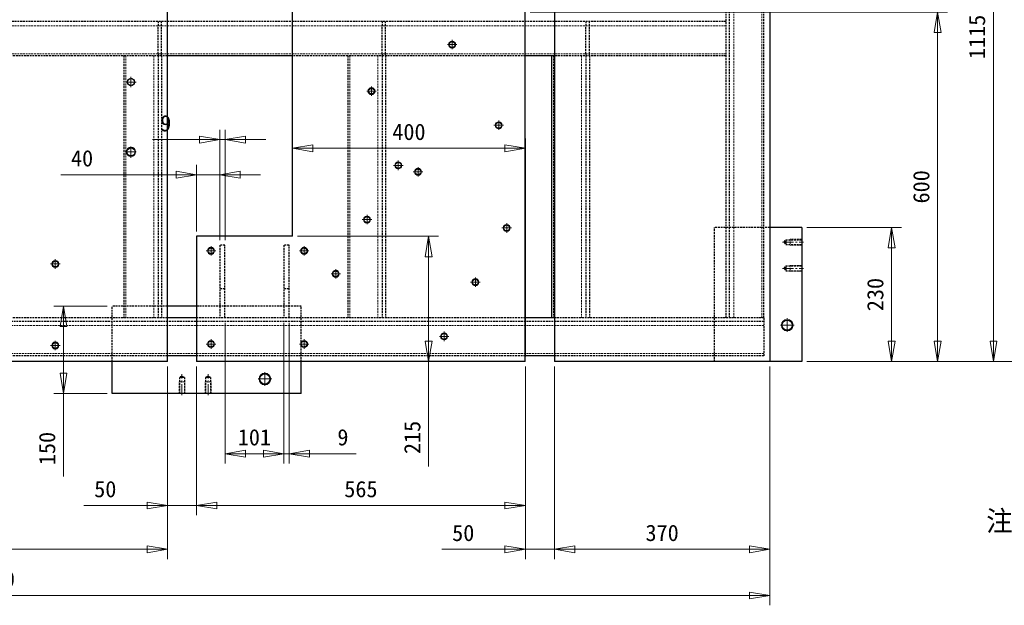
# Model space of a CAD drawing. Header units: millimetres. Extents: x -62 to 6744, y -106 to 4796.
# Tile 8 of 22: x 3481 to 5173, y 1125 to 2131. Entities that reach past the tile are written whole.
import ezdxf

# ---------------------------------------------------------------- set-up
doc = ezdxf.new("R2010")
doc.units = ezdxf.units.MM
doc.linetypes.add('CENTER2', pattern=[28.575, 19.05, -3.175, 3.175, -3.175])
doc.linetypes.add('HIDDEN2', pattern=[4.7625, 3.175, -1.5875])
doc.layers.get('0').update_dxf_attribs({"color": 157, "lineweight": 0})
doc.layers.add('2', color=176, linetype='Continuous', lineweight=0)
doc.styles.add('Default', font='txt')
doc.styles.add('JIS', font='txt')
doc.dimstyles.new('Default', dxfattribs={"dimtxt": 3.5, "dimasz": 4.375, "dimexe": 2.1, "dimexo": 1.05, "dimgap": 1.75, "dimtad": 1, "dimdsep": 46, "dimtxsty": 'Default', "dimblk": 'CLOSED', "dimcen": 0.09, "dimclrt": 13, "dimadec": 0, "dimazin": 0, "dimtfac": 0.4, "dimtdec": 3, "dimtmove": 0, "dimatfit": 3, "dimldrblk": 'CLOSED', "dimfxl": 10.01, "dimtolj": 1, "dimarcsym": 0})

# ---------------------------------------------------------------- blocks, each defined once
blk = doc.blocks.new('_Closed')
at = {"color": 0, "linetype": 'ByBlock', "lineweight": -2}
for p, q in [((-1, 0.166667), (0, 0)), ((-1, 0.166667), (-1, -0.166667)), ((0, 0), (-1, -0.166667)), ((0, 0), (-1, 0))]:
    blk.add_line(p, q, dxfattribs=at)
blk = doc.blocks.new('*D4')
at = {"color": 0, "linetype": 'Continuous', "lineweight": -2}
for p, q in [((4400, 1535.4), (4400, 1204.5)), ((4770, 1535.4), (4770, 1204.5)), ((4735, 1221.3), (4435, 1221.3))]:
    blk.add_line(p, q, dxfattribs=at)
at = {"layer": 'Defpoints', "color": 0}
for p in [(4400, 1543.8), (4770, 1543.8), (4400, 1221.3)]:
    blk.add_point(p, dxfattribs=at)
at = {"color": 0, "lineweight": -2, "xscale": 35, "yscale": 35, "zscale": 35, "rotation": 180}
blk.add_blockref('_Closed', (4400, 1221.3), dxfattribs=at)
at = {"color": 0, "lineweight": -2, "xscale": 35, "yscale": 35, "zscale": 35}
blk.add_blockref('_Closed', (4770, 1221.3), dxfattribs=at)
at = {"color": 13, "lineweight": 0, "insert": (4585, 1249.3), "char_height": 28, "attachment_point": 5, "style": 'Default'}
blk.add_mtext('\\A1;370', dxfattribs=at)
blk = doc.blocks.new('*D5')
at = {"color": 0, "linetype": 'Continuous', "lineweight": -2}
for p, q in [((4350, 1535.4), (4350, 1204.5)), ((4400, 1535.4), (4400, 1204.5)), ((4350, 1221.3), (4206.6, 1221.3)), ((4315, 1221.3), (4280, 1221.3)), ((4350, 1221.3), (4400, 1221.3)), ((4435, 1221.3), (4470, 1221.3))]:
    blk.add_line(p, q, dxfattribs=at)
at = {"layer": 'Defpoints', "color": 0}
for p in [(4350, 1543.8), (4400, 1543.8), (4400, 1221.3)]:
    blk.add_point(p, dxfattribs=at)
at = {"color": 0, "lineweight": -2, "xscale": 35, "yscale": 35, "zscale": 35}
for p, rotation in [((4350, 1221.3), 359.9999999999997), ((4400, 1221.3), 179.9999999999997)]:
    blk.add_blockref('_Closed', p, dxfattribs=dict(at, rotation=rotation))
at = {"color": 13, "lineweight": 0, "insert": (4243.3, 1249.3), "char_height": 28, "attachment_point": 5, "style": 'Default'}
blk.add_mtext('\\A1;50', dxfattribs=at)
blk = doc.blocks.new('*D6')
at = {"color": 0, "linetype": 'Continuous', "lineweight": -2}
for p, q in [((3785, 1535.4), (3785, 1279.7)), ((4350, 1535.4), (4350, 1279.7)), ((4315, 1296.5), (3820, 1296.5))]:
    blk.add_line(p, q, dxfattribs=at)
at = {"layer": 'Defpoints', "color": 0}
for p in [(3785, 1543.8), (4350, 1543.8), (3785, 1296.5)]:
    blk.add_point(p, dxfattribs=at)
at = {"color": 0, "lineweight": -2, "xscale": 35, "yscale": 35, "zscale": 35, "rotation": 180}
blk.add_blockref('_Closed', (3785, 1296.5), dxfattribs=at)
at = {"color": 0, "lineweight": -2, "xscale": 35, "yscale": 35, "zscale": 35}
blk.add_blockref('_Closed', (4350, 1296.5), dxfattribs=at)
at = {"color": 13, "lineweight": 0, "insert": (4067.5, 1324.5), "char_height": 28, "attachment_point": 5, "style": 'Default'}
blk.add_mtext('\\A1;565', dxfattribs=at)
blk = doc.blocks.new('*D7')
at = {"color": 0, "linetype": 'Continuous', "lineweight": -2}
for p, q in [((3735, 1535.4), (3735, 1279.7)), ((3785, 1535.4), (3785, 1279.7)), ((3735, 1296.5), (3591.6, 1296.5)), ((3700, 1296.5), (3665, 1296.5)), ((3785, 1296.5), (3735, 1296.5)), ((3820, 1296.5), (3855, 1296.5))]:
    blk.add_line(p, q, dxfattribs=at)
at = {"layer": 'Defpoints', "color": 0}
for p in [(3735, 1543.8), (3785, 1543.8), (3735, 1296.5)]:
    blk.add_point(p, dxfattribs=at)
at = {"color": 0, "lineweight": -2, "xscale": 35, "yscale": 35, "zscale": 35}
blk.add_blockref('_Closed', (3735, 1296.5), dxfattribs=at)
at = {"color": 0, "lineweight": -2, "xscale": 35, "yscale": 35, "zscale": 35, "rotation": 180}
blk.add_blockref('_Closed', (3785, 1296.5), dxfattribs=at)
at = {"color": 13, "lineweight": 0, "insert": (3628.3, 1324.5), "char_height": 28, "attachment_point": 5, "style": 'Default'}
blk.add_mtext('\\A1;50', dxfattribs=at)
blk = doc.blocks.new('*D8')
at = {"color": 0, "linetype": 'Continuous', "lineweight": -2}
for p, q in [((3090, 1535.4), (3090, 1204.5)), ((3735, 1535.4), (3735, 1204.5)), ((3700, 1221.3), (3125, 1221.3))]:
    blk.add_line(p, q, dxfattribs=at)
at = {"layer": 'Defpoints', "color": 0}
for p in [(3090, 1543.8), (3735, 1543.8), (3090, 1221.3)]:
    blk.add_point(p, dxfattribs=at)
at = {"color": 0, "lineweight": -2, "xscale": 35, "yscale": 35, "zscale": 35, "rotation": 180}
blk.add_blockref('_Closed', (3090, 1221.3), dxfattribs=at)
at = {"color": 0, "lineweight": -2, "xscale": 35, "yscale": 35, "zscale": 35}
blk.add_blockref('_Closed', (3735, 1221.3), dxfattribs=at)
at = {"color": 13, "lineweight": 0, "insert": (3412.5, 1249.3), "char_height": 28, "attachment_point": 5, "style": 'Default'}
blk.add_mtext('\\A1;645', dxfattribs=at)
blk = doc.blocks.new('*D13')
at = {"color": 0, "linetype": 'Continuous', "lineweight": -2}
for p, q in [((2100, 1535.4), (2100, 1125.2)), ((4770, 1535.4), (4770, 1125.2)), ((2135, 1142), (4735, 1142))]:
    blk.add_line(p, q, dxfattribs=at)
at = {"layer": 'Defpoints', "color": 0}
for p in [(2100, 1543.8), (4770, 1543.8), (4770, 1142)]:
    blk.add_point(p, dxfattribs=at)
at = {"color": 0, "lineweight": -2, "xscale": 35, "yscale": 35, "zscale": 35, "rotation": 180}
blk.add_blockref('_Closed', (2100, 1142), dxfattribs=at)
at = {"color": 0, "lineweight": -2, "xscale": 35, "yscale": 35, "zscale": 35}
blk.add_blockref('_Closed', (4770, 1142), dxfattribs=at)
at = {"color": 13, "lineweight": 0, "insert": (3435, 1170), "char_height": 28, "attachment_point": 5, "style": 'Default'}
blk.add_mtext('\\A1;2670', dxfattribs=at)
blk = doc.blocks.new('*D14')
at = {"color": 0, "linetype": 'Continuous', "lineweight": -2}
for p, q in [((3950, 1767.2), (3950, 1926.8)), ((4350, 1552.2), (4350, 1926.8)), ((4315, 1910), (3985, 1910))]:
    blk.add_line(p, q, dxfattribs=at)
at = {"layer": 'Defpoints', "color": 0}
for p in [(3950, 1910), (3950, 1758.8), (4350, 1543.8)]:
    blk.add_point(p, dxfattribs=at)
at = {"color": 0, "lineweight": -2, "xscale": 35, "yscale": 35, "zscale": 35, "rotation": 180}
blk.add_blockref('_Closed', (3950, 1910), dxfattribs=at)
at = {"color": 0, "lineweight": -2, "xscale": 35, "yscale": 35, "zscale": 35}
blk.add_blockref('_Closed', (4350, 1910), dxfattribs=at)
at = {"color": 13, "lineweight": 0, "insert": (4150, 1938), "char_height": 28, "attachment_point": 5, "style": 'Default'}
blk.add_mtext('\\A1;400', dxfattribs=at)
blk = doc.blocks.new('*D15')
at = {"color": 0, "linetype": 'Continuous', "lineweight": -2}
for p, q in [((3958.4, 1758.8), (4200.7, 1758.8)), ((4183.9, 1578.8), (4183.9, 1723.8)), ((4341.6, 1543.8), (4167.1, 1543.8)), ((4183.9, 1543.8), (4183.9, 1363.4))]:
    blk.add_line(p, q, dxfattribs=at)
at = {"layer": 'Defpoints', "color": 0}
for p in [(3950, 1758.8), (4183.9, 1758.8), (4350, 1543.8)]:
    blk.add_point(p, dxfattribs=at)
at = {"color": 0, "lineweight": -2, "xscale": 35, "yscale": 35, "zscale": 35}
for p, rotation in [((4183.9, 1758.8), 90), ((4183.9, 1543.8), 270)]:
    blk.add_blockref('_Closed', p, dxfattribs=dict(at, rotation=rotation))
at = {"color": 13, "lineweight": 0, "insert": (4155.9, 1413.4), "char_height": 28, "attachment_point": 5, "rotation": 90, "style": 'Default'}
blk.add_mtext('\\A1;215', dxfattribs=at)
blk = doc.blocks.new('*D16')
at = {"color": 0, "linetype": 'Continuous', "lineweight": -2}
for p, q in [((4833.4, 2658.8), (5171, 2658.8)), ((5154.2, 2623.8), (5154.2, 1578.8)), ((4833.4, 1543.8), (5171, 1543.8))]:
    blk.add_line(p, q, dxfattribs=at)
at = {"layer": 'Defpoints', "color": 0}
for p in [(4825, 2658.8), (4825, 1543.8), (5154.2, 1543.8)]:
    blk.add_point(p, dxfattribs=at)
at = {"color": 0, "lineweight": -2, "xscale": 35, "yscale": 35, "zscale": 35}
for p, rotation in [((5154.2, 2658.8), 90), ((5154.2, 1543.8), 270)]:
    blk.add_blockref('_Closed', p, dxfattribs=dict(at, rotation=rotation))
at = {"color": 13, "lineweight": 0, "insert": (5126.2, 2101.3), "char_height": 28, "attachment_point": 5, "rotation": 90, "style": 'Default'}
blk.add_mtext('\\A1;1115', dxfattribs=at)
blk = doc.blocks.new('*D25')
at = {"color": 0, "linetype": 'Continuous', "lineweight": -2}
for p, q in [((3798.4, 3493.8), (5263.7, 3493.8)), ((5246.9, 3458.8), (5246.9, 1578.8)), ((4833.4, 1543.8), (5263.7, 1543.8))]:
    blk.add_line(p, q, dxfattribs=at)
at = {"layer": 'Defpoints', "color": 0}
for p in [(3790, 3493.8), (4825, 1543.8), (5246.9, 1543.8)]:
    blk.add_point(p, dxfattribs=at)
at = {"color": 0, "lineweight": -2, "xscale": 35, "yscale": 35, "zscale": 35}
for p, rotation in [((5246.9, 3493.8), 90), ((5246.9, 1543.8), 270)]:
    blk.add_blockref('_Closed', p, dxfattribs=dict(at, rotation=rotation))
at = {"color": 13, "lineweight": 0, "insert": (5218.9, 2518.8), "char_height": 28, "attachment_point": 5, "rotation": 90, "style": 'Default'}
blk.add_mtext('\\A1;1950', dxfattribs=at)
blk = doc.blocks.new('*D29')
at = {"color": 0, "linetype": 'Continuous', "lineweight": -2}
for p, q in [((4358.4, 2143.8), (5075.2, 2143.8)), ((5058.4, 2108.8), (5058.4, 1578.8)), ((4833.4, 1543.8), (5075.2, 1543.8))]:
    blk.add_line(p, q, dxfattribs=at)
at = {"layer": 'Defpoints', "color": 0}
for p in [(4350, 2143.8), (4825, 1543.8), (5058.4, 1543.8)]:
    blk.add_point(p, dxfattribs=at)
at = {"color": 0, "lineweight": -2, "xscale": 35, "yscale": 35, "zscale": 35}
for p, rotation in [((5058.4, 2143.8), 90), ((5058.4, 1543.8), 270)]:
    blk.add_blockref('_Closed', p, dxfattribs=dict(at, rotation=rotation))
at = {"color": 13, "lineweight": 0, "insert": (5030.4, 1843.8), "char_height": 28, "attachment_point": 5, "rotation": 90, "style": 'Default'}
blk.add_mtext('\\A1;600', dxfattribs=at)
blk = doc.blocks.new('*D34')
at = {"color": 0, "linetype": 'Continuous', "lineweight": -2}
for p, q in [((4833.4, 1773.8), (4996.2, 1773.8)), ((4979.4, 1738.8), (4979.4, 1578.8)), ((4833.4, 1543.8), (4996.2, 1543.8))]:
    blk.add_line(p, q, dxfattribs=at)
at = {"layer": 'Defpoints', "color": 0}
for p in [(4825, 1773.8), (4825, 1543.8), (4979.4, 1543.8)]:
    blk.add_point(p, dxfattribs=at)
at = {"color": 0, "lineweight": -2, "xscale": 35, "yscale": 35, "zscale": 35}
for p, rotation in [((4979.4, 1773.8), 90), ((4979.4, 1543.8), 270)]:
    blk.add_blockref('_Closed', p, dxfattribs=dict(at, rotation=rotation))
at = {"color": 13, "lineweight": 0, "insert": (4951.4, 1658.8), "char_height": 28, "attachment_point": 5, "rotation": 90, "style": 'Default'}
blk.add_mtext('\\A1;230', dxfattribs=at)
blk = doc.blocks.new('*D46')
at = {"color": 0, "linetype": 'Continuous', "lineweight": -2}
for p, q in [((3631.6, 1638.8), (3539.7, 1638.8)), ((3556.5, 1603.8), (3556.5, 1523.8)), ((3631.6, 1488.8), (3539.7, 1488.8)), ((3556.5, 1488.8), (3556.5, 1346.4))]:
    blk.add_line(p, q, dxfattribs=at)
at = {"layer": 'Defpoints', "color": 0}
for p in [(3640, 1638.8), (3556.5, 1488.8), (3640, 1488.8)]:
    blk.add_point(p, dxfattribs=at)
at = {"color": 0, "lineweight": -2, "xscale": 35, "yscale": 35, "zscale": 35}
for p, rotation in [((3556.5, 1638.8), 90), ((3556.5, 1488.8), 270)]:
    blk.add_blockref('_Closed', p, dxfattribs=dict(at, rotation=rotation))
at = {"color": 13, "lineweight": 0, "insert": (3528.5, 1394.4), "char_height": 28, "attachment_point": 5, "rotation": 90, "style": 'Default'}
blk.add_mtext('\\A1;150', dxfattribs=at)
blk = doc.blocks.new('*D47')
at = {"color": 0, "linetype": 'Continuous', "lineweight": -2}
for p, q in [((3785, 1767.2), (3785, 1881.4)), ((3825, 1752.2), (3825, 1881.4)), ((3785, 1864.6), (3551.7, 1864.6)), ((3750, 1864.6), (3715, 1864.6)), ((3825, 1864.6), (3785, 1864.6)), ((3860, 1864.6), (3895, 1864.6))]:
    blk.add_line(p, q, dxfattribs=at)
at = {"layer": 'Defpoints', "color": 0}
for p in [(3785, 1864.6), (3785, 1758.8), (3825, 1743.8)]:
    blk.add_point(p, dxfattribs=at)
at = {"color": 0, "lineweight": -2, "xscale": 35, "yscale": 35, "zscale": 35}
blk.add_blockref('_Closed', (3785, 1864.6), dxfattribs=at)
at = {"color": 0, "lineweight": -2, "xscale": 35, "yscale": 35, "zscale": 35, "rotation": 180}
blk.add_blockref('_Closed', (3825, 1864.6), dxfattribs=at)
at = {"color": 13, "lineweight": 0, "insert": (3588.4, 1892.6), "char_height": 28, "attachment_point": 5, "style": 'Default'}
blk.add_mtext('\\A1;40', dxfattribs=at)
blk = doc.blocks.new('*D48')
at = {"color": 0, "linetype": 'Continuous', "lineweight": -2}
for p, q in [((3825, 1752.2), (3825, 1941.6)), ((3834, 1752.2), (3834, 1941.6)), ((3825, 1924.8), (3709.6, 1924.8)), ((3790, 1924.8), (3755, 1924.8)), ((3825, 1924.8), (3834, 1924.8)), ((3869, 1924.8), (3904, 1924.8))]:
    blk.add_line(p, q, dxfattribs=at)
at = {"layer": 'Defpoints', "color": 0}
for p in [(3834, 1924.8), (3825, 1743.8), (3834, 1743.8)]:
    blk.add_point(p, dxfattribs=at)
at = {"color": 0, "lineweight": -2, "xscale": 35, "yscale": 35, "zscale": 35}
blk.add_blockref('_Closed', (3825, 1924.8), dxfattribs=at)
at = {"color": 0, "lineweight": -2, "xscale": 35, "yscale": 35, "zscale": 35, "rotation": 180}
blk.add_blockref('_Closed', (3834, 1924.8), dxfattribs=at)
at = {"color": 13, "lineweight": 0, "insert": (3732.3, 1952.8), "char_height": 28, "attachment_point": 5, "style": 'Default'}
blk.add_mtext('\\A1;9', dxfattribs=at)
blk = doc.blocks.new('*D49')
at = {"color": 0, "linetype": 'Continuous', "lineweight": -2}
for p, q in [((3834, 1610.4), (3834, 1368.7)), ((3935, 1610.4), (3935, 1368.7)), ((3869, 1385.5), (3900, 1385.5))]:
    blk.add_line(p, q, dxfattribs=at)
at = {"layer": 'Defpoints', "color": 0}
for p in [(3834, 1618.8), (3935, 1618.8), (3935, 1385.5)]:
    blk.add_point(p, dxfattribs=at)
at = {"color": 0, "lineweight": -2, "xscale": 35, "yscale": 35, "zscale": 35, "rotation": 180}
blk.add_blockref('_Closed', (3834, 1385.5), dxfattribs=at)
at = {"color": 0, "lineweight": -2, "xscale": 35, "yscale": 35, "zscale": 35}
blk.add_blockref('_Closed', (3935, 1385.5), dxfattribs=at)
at = {"color": 13, "lineweight": 0, "insert": (3884.5, 1413.5), "char_height": 28, "attachment_point": 5, "style": 'Default'}
blk.add_mtext('\\A1;101', dxfattribs=at)
blk = doc.blocks.new('*D50')
at = {"color": 0, "linetype": 'Continuous', "lineweight": -2}
for p, q in [((3935, 1610.4), (3935, 1368.7)), ((3944, 1610.4), (3944, 1368.7)), ((3900, 1385.5), (3865, 1385.5)), ((3935, 1385.5), (3944, 1385.5)), ((3944, 1385.5), (4059.3, 1385.5)), ((3979, 1385.5), (4014, 1385.5))]:
    blk.add_line(p, q, dxfattribs=at)
at = {"layer": 'Defpoints', "color": 0}
for p in [(3935, 1618.8), (3944, 1618.8), (3944, 1385.5)]:
    blk.add_point(p, dxfattribs=at)
at = {"color": 0, "lineweight": -2, "xscale": 35, "yscale": 35, "zscale": 35}
blk.add_blockref('_Closed', (3935, 1385.5), dxfattribs=at)
at = {"color": 0, "lineweight": -2, "xscale": 35, "yscale": 35, "zscale": 35, "rotation": 180}
blk.add_blockref('_Closed', (3944, 1385.5), dxfattribs=at)
at = {"color": 13, "lineweight": 0, "insert": (4036.6, 1413.5), "char_height": 28, "attachment_point": 5, "style": 'Default'}
blk.add_mtext('\\A1;9', dxfattribs=at)
blk = doc.blocks.new('TITLE_BLOCK', base_point=(6640, 80))
at = {"layer": '2', "color": 176, "linetype": 'Continuous', "lineweight": 0, "true_color": 0x000080, "style": 'JIS'}
blk.add_text('注記', height=35, dxfattribs=at).set_placement((5141.8, 1252.6))
blk = doc.blocks.new('FORMAT')
at = {"color": 176, "linetype": 'Continuous', "lineweight": 0, "true_color": 0x000080}
blk.add_blockref('TITLE_BLOCK', (6640, 80), dxfattribs=at)
blk = doc.blocks.new('a', base_point=(1989.346, 1448.7))
at = {"color": 157, "linetype": 'Continuous', "lineweight": 30, "true_color": 0x44607b}
for p, q in [((3734.962, 1543.816), (3734.962, 2713.816)), ((4399.962, 2658.816), (4399.962, 1543.816)), ((4769.962, 2658.816), (4769.962, 1543.816)), ((3949.962, 1758.816), (3949.962, 2143.816)), ((4349.962, 1543.816), (4349.962, 2143.816)), ((3949.962, 2068.816), (3734.962, 2068.816)), ((4399.962, 2068.816), (4349.962, 2068.816)), ((4394.962, 2068.816), (4394.962, 1618.816)), ((4824.962, 1773.816), (4769.962, 1773.816)), ((4824.962, 1773.816), (4824.962, 1543.816)), ((3949.962, 1758.816), (3784.962, 1758.816)), ((3784.962, 1758.816), (3784.962, 1543.816)), ((3784.962, 1638.816), (3734.962, 1638.816)), ((3784.962, 1618.816), (3734.962, 1618.816)), ((4399.962, 1618.816), (4349.962, 1618.816)), ((3734.962, 1543.816), (3089.962, 1543.816)), ((3639.962, 1488.816), (3639.962, 1543.816)), ((3784.962, 1553.816), (3734.962, 1553.816)), ((4349.962, 1543.816), (3784.962, 1543.816)), ((3964.962, 1488.816), (3964.962, 1543.816)), ((4399.962, 1553.816), (4349.962, 1553.816)), ((4769.962, 1543.816), (4399.962, 1543.816)), ((4824.962, 1543.816), (4769.962, 1543.816)), ((3964.962, 1488.816), (3639.962, 1488.816))]:
    blk.add_line(p, q, dxfattribs=at)
at = {"color": 72, "linetype": 'HIDDEN2', "lineweight": 30, "true_color": 0x60bf00}
for p, q in [((4694.962, 1618.816), (4694.962, 2583.816)), ((4700.962, 1618.816), (4700.962, 2583.816)), ((4759.962, 1618.816), (4759.962, 2583.816)), ((4694.962, 2127.816), (2174.962, 2127.816)), ((3718.962, 2127.816), (3718.962, 2120.513)), ((3718.962, 2072.467), (3718.962, 2120.513)), ((3724.962, 2120.513), (3724.962, 2127.816)), ((3724.962, 2072.467), (3724.962, 2120.513)), ((4103.962, 2127.816), (4103.962, 2120.513)), ((4103.962, 2072.467), (4103.962, 2120.513)), ((4109.962, 2120.513), (4109.962, 2127.816)), ((4109.962, 2072.467), (4109.962, 2120.513)), ((4453.962, 2127.816), (4453.962, 2120.513)), ((4453.962, 2072.467), (4453.962, 2120.513)), ((4459.962, 2120.513), (4459.962, 2127.816)), ((4459.962, 2072.467), (4459.962, 2120.513)), ((3734.962, 2068.816), (3089.962, 2068.816)), ((3659.962, 2068.816), (3659.962, 1618.816)), ((3718.962, 2072.467), (3718.962, 2068.816)), ((3718.962, 2068.816), (3718.962, 1618.816)), ((3724.962, 2068.816), (3724.962, 2072.467)), ((3724.962, 2068.816), (3724.962, 1618.816)), ((4349.962, 2068.816), (3949.962, 2068.816)), ((4044.962, 2068.816), (4044.962, 1618.816)), ((4103.962, 2072.467), (4103.962, 2068.816)), ((4103.962, 2068.816), (4103.962, 1618.816)), ((4109.962, 2068.816), (4109.962, 2072.467)), ((4109.962, 2068.816), (4109.962, 1618.816)), ((4694.962, 2068.816), (4399.962, 2068.816)), ((4453.962, 2072.467), (4453.962, 2068.816)), ((4453.962, 2068.816), (4453.962, 1618.816)), ((4459.962, 2068.816), (4459.962, 2072.467)), ((4459.962, 2068.816), (4459.962, 1618.816)), ((4674.962, 1543.816), (4674.962, 1773.816)), ((4769.962, 1773.816), (4674.962, 1773.816)), ((3833.962, 1743.816), (3824.962, 1743.816)), ((3824.962, 1743.816), (3824.962, 1618.816)), ((3833.962, 1618.816), (3833.962, 1743.816)), ((3943.962, 1743.816), (3934.962, 1743.816)), ((3934.962, 1743.816), (3934.962, 1618.816)), ((3943.962, 1618.816), (3943.962, 1743.816)), ((4794.908, 1748.816), (4797.362, 1753.066)), ((4794.908, 1748.816), (4797.362, 1744.566)), ((4797.362, 1753.066), (4824.962, 1753.066)), ((4797.362, 1753.066), (4797.362, 1744.566)), ((4797.362, 1744.566), (4824.962, 1744.566)), ((4794.908, 1703.816), (4797.362, 1708.066)), ((4794.908, 1703.816), (4797.362, 1699.566)), ((4797.362, 1708.066), (4824.962, 1708.066)), ((4797.362, 1708.066), (4797.362, 1699.566)), ((4797.362, 1699.566), (4824.962, 1699.566)), ((3833.962, 1668.816), (3824.962, 1668.816)), ((3943.962, 1668.816), (3934.962, 1668.816)), ((3639.962, 1543.816), (3639.962, 1638.816)), ((3734.962, 1638.816), (3639.962, 1638.816)), ((3964.962, 1638.816), (3784.962, 1638.816)), ((3964.962, 1543.816), (3964.962, 1638.816)), ((4759.962, 1612.816), (2109.962, 1612.816)), ((3734.962, 1618.816), (3089.962, 1618.816)), ((4349.962, 1618.816), (3784.962, 1618.816)), ((4759.962, 1618.816), (4399.962, 1618.816)), ((4759.962, 1618.816), (4759.962, 1553.816)), ((3734.962, 1553.816), (3089.962, 1553.816)), ((4349.962, 1553.816), (3784.962, 1553.816)), ((4759.962, 1553.816), (4399.962, 1553.816)), ((3759.962, 1518.87), (3755.712, 1516.416)), ((3755.712, 1516.416), (3755.712, 1488.816)), ((3764.212, 1516.416), (3755.712, 1516.416)), ((3759.962, 1518.87), (3764.212, 1516.416)), ((3764.212, 1516.416), (3764.212, 1488.816)), ((3804.962, 1518.87), (3800.712, 1516.416)), ((3800.712, 1516.416), (3800.712, 1488.816)), ((3809.212, 1516.416), (3800.712, 1516.416)), ((3804.962, 1518.87), (3809.212, 1516.416)), ((3809.212, 1516.416), (3809.212, 1488.816))]:
    blk.add_line(p, q, dxfattribs=at)
at = {"color": 52, "linetype": 'HIDDEN2', "lineweight": 0, "true_color": 0xdcdc00}
for p, q in [((4708.264, 1618.816), (4708.264, 2583.816)), ((4756.31, 1618.816), (4756.31, 2583.816)), ((4694.962, 2120.513), (2174.962, 2120.513)), ((4694.962, 2072.467), (2174.962, 2072.467)), ((3663.613, 2068.816), (3663.613, 1618.816)), ((3711.659, 2068.816), (3711.659, 1618.816)), ((4048.613, 2068.816), (4048.613, 1618.816)), ((4096.659, 2068.816), (4096.659, 1618.816)), ((4398.613, 2068.816), (4398.613, 1618.816)), ((4446.659, 2068.816), (4446.659, 1618.816)), ((4824.962, 1753.816), (4804.962, 1753.816)), ((4804.962, 1753.816), (4804.962, 1743.816)), ((4824.962, 1743.816), (4804.962, 1743.816)), ((4824.962, 1708.816), (4804.962, 1708.816)), ((4804.962, 1708.816), (4804.962, 1698.816)), ((4824.962, 1698.816), (4804.962, 1698.816)), ((4759.962, 1605.513), (2447.879, 1605.513)), ((4759.962, 1557.467), (2109.962, 1557.467)), ((3754.962, 1488.816), (3754.962, 1508.816)), ((3764.962, 1508.816), (3754.962, 1508.816)), ((3764.962, 1488.816), (3764.962, 1508.816)), ((3799.962, 1488.816), (3799.962, 1508.816)), ((3809.962, 1508.816), (3799.962, 1508.816)), ((3809.962, 1488.816), (3809.962, 1508.816))]:
    blk.add_line(p, q, dxfattribs=at)
at = {"color": 190, "linetype": 'CENTER2', "lineweight": 0, "true_color": 0x801eff}
for p, q in [((4216.119, 2088.098), (4232.369, 2088.098)), ((4224.244, 2079.973), (4224.244, 2096.223)), ((3672.462, 2014.816), (3672.462, 2032.816)), ((3663.462, 2023.816), (3681.462, 2023.816)), ((4085.68, 1999.973), (4085.68, 2016.223)), ((4077.555, 2008.098), (4093.805, 2008.098)), ((4296.119, 1949.534), (4312.369, 1949.534)), ((4304.244, 1941.409), (4304.244, 1957.659)), ((3672.462, 1893.816), (3672.462, 1913.816)), ((3662.462, 1903.816), (3682.462, 1903.816)), ((4123.61, 1880.664), (4139.86, 1880.664)), ((4131.735, 1872.539), (4131.735, 1888.789)), ((4157.555, 1869.534), (4173.805, 1869.534)), ((4165.68, 1861.409), (4165.68, 1877.659)), ((4077.985, 1779.441), (4077.985, 1795.691)), ((4069.86, 1787.566), (4086.11, 1787.566)), ((4317.931, 1765.039), (4317.931, 1781.289)), ((4309.806, 1773.164), (4326.056, 1773.164)), ((4791.908, 1748.816), (4827.962, 1748.816)), ((3801.837, 1733.816), (3818.087, 1733.816)), ((3809.962, 1725.691), (3809.962, 1741.941)), ((3961.837, 1733.816), (3978.087, 1733.816)), ((3969.962, 1725.691), (3969.962, 1741.941)), ((3534.337, 1711.316), (3550.587, 1711.316)), ((3542.462, 1703.191), (3542.462, 1719.441)), ((4016.11, 1694.468), (4032.36, 1694.468)), ((4024.235, 1686.343), (4024.235, 1702.593)), ((4791.908, 1703.816), (4827.962, 1703.816)), ((4256.056, 1680.066), (4272.306, 1680.066)), ((4264.181, 1671.941), (4264.181, 1688.191)), ((4799.962, 1594.566), (4799.962, 1618.066)), ((4210.431, 1578.843), (4210.431, 1595.093)), ((4788.212, 1606.316), (4811.712, 1606.316)), ((3542.462, 1563.191), (3542.462, 1579.441)), ((3801.837, 1573.816), (3818.087, 1573.816)), ((3809.962, 1565.691), (3809.962, 1581.941)), ((3961.837, 1573.816), (3978.087, 1573.816)), ((3969.962, 1565.691), (3969.962, 1581.941)), ((4202.306, 1586.968), (4218.556, 1586.968)), ((3534.337, 1571.316), (3550.587, 1571.316)), ((3902.462, 1502.066), (3902.462, 1525.566)), ((3759.962, 1485.816), (3759.962, 1521.87)), ((3804.962, 1485.816), (3804.962, 1521.87)), ((3890.712, 1513.816), (3914.212, 1513.816))]:
    blk.add_line(p, q, dxfattribs=at)
at = {"color": 52, "linetype": 'Continuous', "lineweight": 0, "true_color": 0xdcdc00}
for centre, radius in [((4224.244, 2088.098), 6), ((4085.68, 2008.098), 6), ((4304.244, 1949.534), 6), ((3672.462, 1903.816), 8), ((4131.735, 1880.664), 6), ((4165.68, 1869.534), 6), ((4077.985, 1787.566), 6), ((4317.931, 1773.164), 6), ((3809.962, 1733.816), 6), ((3969.962, 1733.816), 6), ((3542.462, 1711.316), 6), ((4024.235, 1694.468), 6), ((4264.181, 1680.066), 6), ((4799.962, 1606.316), 10), ((4210.431, 1586.968), 6), ((3542.462, 1571.316), 6), ((3809.962, 1573.816), 6), ((3969.962, 1573.816), 6), ((3902.462, 1513.816), 10)]:
    blk.add_circle(centre, radius, dxfattribs=at)
at = {"color": 157, "linetype": 'Continuous', "lineweight": 30, "true_color": 0x44607b}
for centre, radius in [((4224.244, 2088.098), 5.125), ((3672.462, 2023.816), 6), ((4085.68, 2008.098), 5.125), ((4304.244, 1949.534), 5.125), ((3672.462, 1903.816), 7), ((4131.735, 1880.664), 5.125), ((4165.68, 1869.534), 5.125), ((4077.985, 1787.566), 5.125), ((4317.931, 1773.164), 5.125), ((3809.962, 1733.816), 5.125), ((3969.962, 1733.816), 5.125), ((3542.462, 1711.316), 5.125), ((4024.235, 1694.468), 5.125), ((4264.181, 1680.066), 5.125), ((4799.962, 1606.316), 8.75), ((4210.431, 1586.968), 5.125), ((3542.462, 1571.316), 5.125), ((3809.962, 1573.816), 5.125), ((3969.962, 1573.816), 5.125), ((3902.462, 1513.816), 8.75)]:
    blk.add_circle(centre, radius, dxfattribs=at)
at = {"color": 72, "linetype": 'HIDDEN2', "lineweight": 30, "true_color": 0x60bf00}
for centre, radius in [((4224.244, 2088.098), 5.125), ((3672.462, 2023.816), 6), ((4085.68, 2008.098), 5.125), ((3672.462, 1903.816), 7), ((4077.985, 1787.566), 5.125), ((4210.431, 1586.968), 5.125), ((3542.462, 1571.316), 5.125)]:
    blk.add_circle(centre, radius, dxfattribs=at)
at = {"color": 190, "linetype": 'Continuous', "lineweight": 0, "true_color": 0x801eff}
for base, p1, p2, angle, override, picture, middle, dimtype in [((5246.867, 1543.816), (3789.962, 3493.816), (4824.962, 1543.816), 90, {"dimtxt": 28, "dimasz": 35, "dimexe": 16.8, "dimexo": 8.4, "dimgap": 14, "dimjust": 0, "dimpost": '', "dimse1": 0, "dimse2": 0, "dimtfac": 0.7, "dimtmove": 0}, '*D25', (5246.867, 2518.816), 160), ((5154.245, 1543.816), (4824.962, 2658.816), (4824.962, 1543.816), 270, {"dimtxt": 28, "dimasz": 35, "dimexe": 16.8, "dimexo": 8.4, "dimgap": 14, "dimjust": 0, "dimpost": '', "dimse1": 0, "dimse2": 0, "dimtfac": 0.7, "dimtmove": 0}, '*D16', (5154.245, 2101.316), 161), ((5058.376, 1543.816), (4349.962, 2143.816), (4824.962, 1543.816), 90, {"dimtxt": 28, "dimasz": 35, "dimexe": 16.8, "dimexo": 8.4, "dimgap": 14, "dimjust": 0, "dimpost": '', "dimse1": 0, "dimse2": 0, "dimtfac": 0.7, "dimtmove": 0}, '*D29', (5058.376, 1843.816), 160), ((3833.962, 1924.82), (3824.962, 1743.816), (3833.962, 1743.816), 0, {"dimtxt": 28, "dimasz": 35, "dimexe": 16.8, "dimexo": 8.4, "dimgap": 14, "dimpost": '', "dimtfac": 0.7, "dimtmove": 0}, '*D48', (3732.295, 1924.82), 161), ((4979.391, 1543.816), (4824.962, 1773.816), (4824.962, 1543.816), 270, {"dimtxt": 28, "dimasz": 35, "dimexe": 16.8, "dimexo": 8.4, "dimgap": 14, "dimjust": 0, "dimpost": '', "dimse1": 0, "dimse2": 0, "dimtfac": 0.7, "dimtmove": 0}, '*D34', (4979.391, 1658.816), 161), ((4183.855, 1758.816), (4349.962, 1543.816), (3949.962, 1758.816), 90, {"dimtxt": 28, "dimasz": 35, "dimexe": 16.8, "dimexo": 8.4, "dimgap": 14, "dimpost": '', "dimtfac": 0.7, "dimtmove": 0}, '*D15', (4183.855, 1413.45), 160), ((3556.465, 1488.816), (3639.962, 1638.816), (3639.962, 1488.816), 270, {"dimtxt": 28, "dimasz": 35, "dimexe": 16.8, "dimexo": 8.4, "dimgap": 14, "dimjust": 0, "dimpost": '', "dimse1": 0, "dimse2": 0, "dimtfac": 0.7, "dimtmove": 0}, '*D46', (3556.465, 1394.372), 161), ((3934.962, 1385.452), (3833.962, 1618.816), (3934.962, 1618.816), 0, {"dimtxt": 28, "dimasz": 35, "dimexe": 16.8, "dimexo": 8.4, "dimgap": 14, "dimpost": '', "dimtfac": 0.7, "dimtmove": 0}, '*D49', (3884.462, 1385.452), 161), ((3943.962, 1385.452), (3934.962, 1618.816), (3943.962, 1618.816), 0, {"dimtxt": 28, "dimasz": 35, "dimexe": 16.8, "dimexo": 8.4, "dimgap": 14, "dimpost": '', "dimtfac": 0.7, "dimtmove": 0}, '*D50', (4036.629, 1385.452), 161), ((4769.962, 1141.961), (2099.962, 1543.816), (4769.962, 1543.816), 0, {"dimtxt": 28, "dimasz": 35, "dimexe": 16.8, "dimexo": 8.4, "dimgap": 14, "dimpost": '', "dimtfac": 0.7, "dimtmove": 0}, '*D13', (3434.962, 1141.961), 161), ((3089.962, 1221.256), (3734.962, 1543.816), (3089.962, 1543.816), 180, {"dimtxt": 28, "dimasz": 35, "dimexe": 16.8, "dimexo": 8.4, "dimgap": 14, "dimjust": 0, "dimpost": '', "dimse1": 0, "dimse2": 0, "dimtfac": 0.7, "dimtmove": 0}, '*D8', (3412.462, 1221.256), 161), ((3734.962, 1296.465), (3784.962, 1543.816), (3734.962, 1543.816), 180, {"dimtxt": 28, "dimasz": 35, "dimexe": 16.8, "dimexo": 8.4, "dimgap": 14, "dimjust": 0, "dimpost": '', "dimse1": 0, "dimse2": 0, "dimtfac": 0.7, "dimtmove": 0}, '*D7', (3628.295, 1296.465), 161), ((3784.962, 1296.465), (4349.962, 1543.816), (3784.962, 1543.816), 180, {"dimtxt": 28, "dimasz": 35, "dimexe": 16.8, "dimexo": 8.4, "dimgap": 14, "dimjust": 0, "dimpost": '', "dimse1": 0, "dimse2": 0, "dimtfac": 0.7, "dimtmove": 0}, '*D6', (4067.462, 1296.465), 161), ((4399.962, 1221.256), (4349.962, 1543.816), (4399.962, 1543.816), 0, {"dimtxt": 28, "dimasz": 35, "dimexe": 16.8, "dimexo": 8.4, "dimgap": 14, "dimpost": '', "dimtfac": 0.7, "dimtmove": 0}, '*D5', (4243.295, 1221.256), 161), ((4399.962, 1221.256), (4769.962, 1543.816), (4399.962, 1543.816), 180, {"dimtxt": 28, "dimasz": 35, "dimexe": 16.8, "dimexo": 8.4, "dimgap": 14, "dimjust": 0, "dimpost": '', "dimse1": 0, "dimse2": 0, "dimtfac": 0.7, "dimtmove": 0}, '*D4', (4584.962, 1221.256), 161)]:
    dim = blk.add_linear_dim(base=base, p1=p1, p2=p2, angle=angle, dimstyle='Default', override=override, dxfattribs=at)
    dim.commit()
    dim.dimension.update_dxf_attribs({"geometry": picture, "text_midpoint": middle, "dimtype": dimtype})
for base, p1, p2, picture, middle in [((3949.962, 1910.013), (4349.962, 1543.816), (3949.962, 1758.816), '*D14', (4149.962, 1910.013)), ((3784.962, 1864.642), (3824.962, 1743.816), (3784.962, 1758.816), '*D47', (3588.379, 1864.642))]:
    dim = blk.add_linear_dim(base=base, p1=p1, p2=p2, dimstyle='Default', override={"dimtxt": 28, "dimasz": 35, "dimexe": 16.8, "dimexo": 8.4, "dimgap": 14, "dimjust": 0, "dimpost": '', "dimse1": 0, "dimse2": 0, "dimtfac": 0.7, "dimtmove": 0}, dxfattribs=at)
    dim.commit()
    dim.dimension.update_dxf_attribs({"geometry": picture, "text_midpoint": middle, "dimtype": 160})

msp = doc.modelspace()

# ---------------------------------------------------------------- block references
at = {"color": 176, "linetype": 'Continuous', "lineweight": 0, "true_color": 0x000080}
for name, p in [('FORMAT', (0, 0)), ('a', (1989.3, 1448.7))]:
    msp.add_blockref(name, p, dxfattribs=at)

doc.saveas('drawing.dxf')
